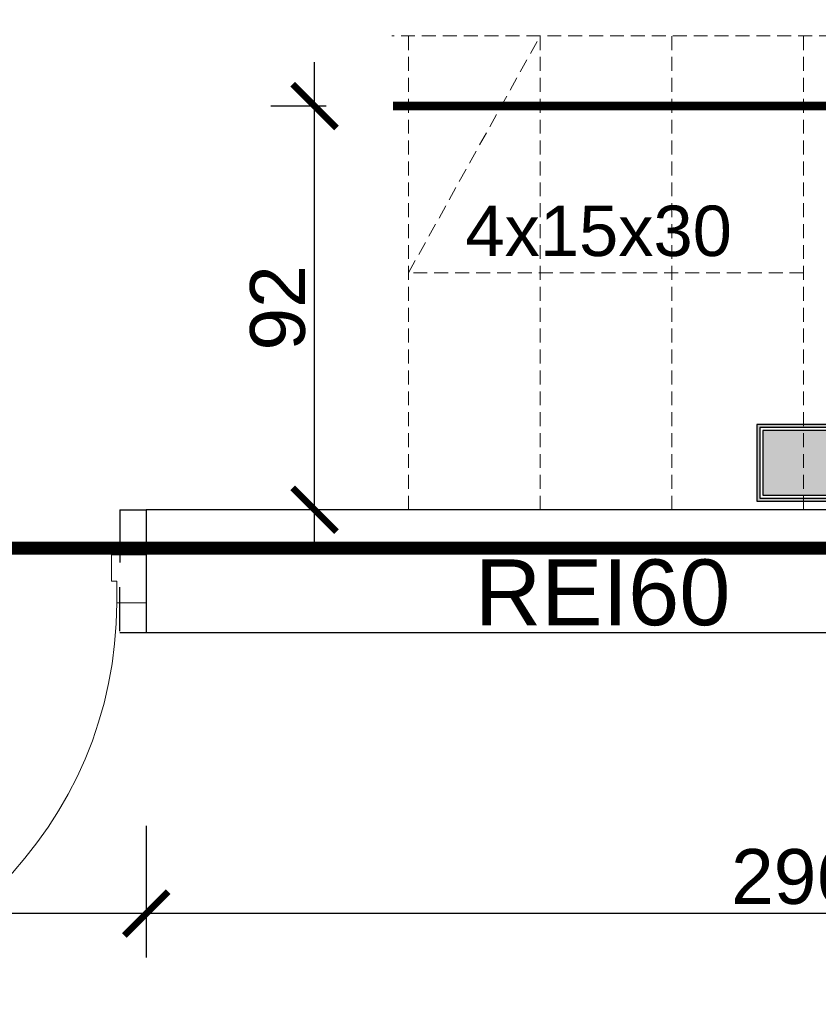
# Model space of a CAD drawing. Header units: millimetres. Extents: x 2709036 to 2756280, y 168165 to 192362.
# Tile 108 of 192: x 2721524 to 2721706, y 186011 to 186235. Entities that reach past the tile are written whole.
import ezdxf

# ---------------------------------------------------------------- set-up
doc = ezdxf.new("R2010")
doc.units = ezdxf.units.MM
doc.header["$MEASUREMENT"] = 0
for name, pattern in [('ACAD_ISO03W100', [30, 12, -18]), ('HIDDEN2', [4.7625, 3.175, -1.5875]), ('UKRYTE', [9.525, 6.35, -3.175])]:
    doc.linetypes.add(name, pattern=pattern)
for name, color, linetype, lineweight in [('__MAZ_EKSP_PROJ', 3, 'Continuous', 0), ('__MAZ_LIKWIDACJE', 6, 'ACAD_ISO03W100', 30), ('__MAZ_SCHODY', 7, 'Continuous', 0), ('__MAZ_STOLARKA DRZWIOWA NOWA', 7, 'Continuous', 9), ('__MAZ_WYMIARY', 7, 'Continuous', 9), ('__MAZ_ŚCIANY ISTNIEJĄCE', 7, 'Continuous', 30), ('SCHODY_POR.', 7, 'UKRYTE', 25)]:
    doc.layers.add(name, color=color, linetype=linetype, lineweight=lineweight)
doc.layers.add('D+H Urządzenia', color=30, linetype='Continuous')
doc.styles.add('Arial', font='arial.ttf')
doc.styles.add('Dimensions', font='arial.ttf')
doc.styles.get("Standard").update_dxf_attribs({"font": 'arial.ttf'})
doc.styles.add('styl1', font='arial.ttf')
doc.dimstyles.new('100', dxfattribs={"dimtxt": 10, "dimasz": 10, "dimexe": 18, "dimexo": 15, "dimgap": 9, "dimtad": 1, "dimdec": 1, "dimrnd": 0.5, "dimdsep": 46, "dimtxsty": 'Dimensions', "dimblk": 'ARCHTICK', "dimcen": 9, "dimdle": 10, "dimadec": 1, "dimazin": 2, "dimtfac": 1, "dimtdec": 4, "dimtofl": 0, "dimtmove": 2, "dimatfit": 3, "dimfxl": 1, "dimtolj": 1, "dimtzin": 0, "dimarcsym": 0})

# ---------------------------------------------------------------- blocks, each defined once
blk = doc.blocks.new('_ArchTick')
at = {"color": 0, "linetype": 'ByBlock', "const_width": 0.15}
blk.add_lwpolyline([(-0.5, -0.5), (0.5, 0.5)], dxfattribs=at)
blk = doc.blocks.new('*D21')
at = {"layer": '__MAZ_WYMIARY', "color": 0, "lineweight": -2}
for p, q in [((2721591.19, 186113.55), (2721591.19, 186225.55)), ((2721593.79, 186215.55), (2721581.19, 186215.55)), ((2721593.44, 186123.55), (2721581.19, 186123.55))]:
    blk.add_line(p, q, dxfattribs=at)
at = {"layer": 'Defpoints', "color": 0, "lineweight": 30}
for p in [(2721591.19, 186215.55), (2721608.79, 186215.55), (2721608.44, 186123.55)]:
    blk.add_point(p, dxfattribs=at)
at = {"layer": '__MAZ_WYMIARY', "color": 0, "lineweight": -2, "xscale": 10, "yscale": 10, "zscale": 10}
for p, rotation in [((2721591.19, 186215.55), 90), ((2721591.19, 186123.55), 270)]:
    blk.add_blockref('_ArchTick', p, dxfattribs=dict(at, rotation=rotation))
at = {"layer": '__MAZ_WYMIARY', "color": 0, "lineweight": 5, "insert": (2721582.81, 186169.55), "char_height": 12.5, "attachment_point": 5, "rotation": 90, "style": 'Arial'}
blk.add_mtext('\\A1;92', dxfattribs=at)
blk = doc.blocks.new('*D349')
at = {"layer": '__MAZ_WYMIARY', "color": 0, "lineweight": -2}
for p, q in [((2721591.19, 186113.55), (2721591.19, 186225.55)), ((2721593.79, 186215.55), (2721581.19, 186215.55)), ((2721593.44, 186123.55), (2721581.19, 186123.55))]:
    blk.add_line(p, q, dxfattribs=at)
at = {"layer": 'Defpoints', "color": 0, "lineweight": 30}
for p in [(2721591.19, 186215.55), (2721608.79, 186215.55), (2721608.44, 186123.55)]:
    blk.add_point(p, dxfattribs=at)
at = {"layer": '__MAZ_WYMIARY', "color": 0, "lineweight": -2, "xscale": 10, "yscale": 10, "zscale": 10}
for p, rotation in [((2721591.19, 186215.55), 90), ((2721591.19, 186123.55), 270)]:
    blk.add_blockref('_ArchTick', p, dxfattribs=dict(at, rotation=rotation))
at = {"layer": '__MAZ_WYMIARY', "color": 0, "lineweight": 5, "insert": (2721582.81, 186169.55), "char_height": 12.5, "attachment_point": 5, "rotation": 90, "style": 'Arial'}
blk.add_mtext('\\A1;92', dxfattribs=at)
blk = doc.blocks.new('*D686')
at = {"layer": '__MAZ_WYMIARY', "color": 0, "lineweight": -2}
for p, q in [((2721552.84, 186051.5), (2721552.84, 186021.5)), ((2721848.43, 186051.5), (2721848.43, 186021.5)), ((2721858.43, 186031.5), (2721542.84, 186031.5))]:
    blk.add_line(p, q, dxfattribs=at)
at = {"layer": 'Defpoints', "color": 0, "lineweight": 30}
for p in [(2721552.84, 186095.57), (2721848.43, 186095.55), (2721552.84, 186031.5)]:
    blk.add_point(p, dxfattribs=at)
at = {"layer": '__MAZ_WYMIARY', "color": 0, "lineweight": -2, "xscale": 10, "yscale": 10, "zscale": 10, "rotation": 180}
blk.add_blockref('_ArchTick', (2721552.84, 186031.5), dxfattribs=at)
at = {"layer": '__MAZ_WYMIARY', "color": 0, "lineweight": -2, "xscale": 10, "yscale": 10, "zscale": 10}
blk.add_blockref('_ArchTick', (2721848.43, 186031.5), dxfattribs=at)
at = {"layer": '__MAZ_WYMIARY', "color": 0, "lineweight": 5, "insert": (2721700.64, 186039.88), "char_height": 12.5, "attachment_point": 5, "style": 'Arial'}
blk.add_mtext('\\A1;296', dxfattribs=at)
blk = doc.blocks.new('*D687')
at = {"layer": '__MAZ_WYMIARY', "color": 0, "lineweight": -2}
for p, q in [((2721447.72, 186051.5), (2721447.72, 186021.5)), ((2721552.84, 186051.5), (2721552.84, 186021.5)), ((2721562.84, 186031.5), (2721437.72, 186031.5))]:
    blk.add_line(p, q, dxfattribs=at)
at = {"layer": 'Defpoints', "color": 0, "lineweight": 30}
for p in [(2721447.72, 186095.66), (2721552.84, 186095.53), (2721447.72, 186031.5)]:
    blk.add_point(p, dxfattribs=at)
at = {"layer": '__MAZ_WYMIARY', "color": 0, "lineweight": -2, "xscale": 10, "yscale": 10, "zscale": 10, "rotation": 180}
blk.add_blockref('_ArchTick', (2721447.72, 186031.5), dxfattribs=at)
at = {"layer": '__MAZ_WYMIARY', "color": 0, "lineweight": -2, "xscale": 10, "yscale": 10, "zscale": 10}
blk.add_blockref('_ArchTick', (2721552.84, 186031.5), dxfattribs=at)
at = {"layer": '__MAZ_WYMIARY', "color": 0, "lineweight": 5, "insert": (2721500.28, 186039.88), "char_height": 12.5, "attachment_point": 5, "style": 'Arial'}
blk.add_mtext('\\A1;105', dxfattribs=at)
blk = doc.blocks.new('90')
at = {"color": 0, "linetype": 'Continuous', "lineweight": 5}
for p, q in [((30102.84, -38884.85), (30102.84, -38878.44)), ((30113.27, -38878.44), (30113.27, -38885.98)), ((30107.55, -38884.85), (30102.84, -38884.85)), ((30107.55, -38885.98), (30107.55, -38884.85)), ((30113.27, -38885.98), (30107.55, -38885.98)), ((30015.67, -38967.31), (30015.67, -38972.02)), ((30102.84, -38967.31), (30015.67, -38967.31)), ((30015.67, -38967.31), (30015.67, -38972.02)), ((30102.84, -38972.02), (30102.84, -38967.31)), ((30015.67, -38972.02), (30102.84, -38972.02)), ((30102.84, -38978.44), (30102.84, -38972.02)), ((30102.84, -38972.02), (30107.55, -38972.02)), ((30107.55, -38972.02), (30107.55, -38970.89)), ((30107.55, -38970.89), (30113.27, -38970.89)), ((30113.27, -38970.89), (30113.27, -38978.44))]:
    blk.add_line(p, q, dxfattribs=at)
blk.add_arc((30102.84, -38972.02), 87.17, 90, 180, dxfattribs=at)
blk = doc.blocks.new('_pip')
at = {"layer": 'D+H Urządzenia'}
h = blk.add_hatch(color=1, dxfattribs=at)
h.dxf.hatch_style = 1
h.paths.add_polyline_path([(12.45, 11.21), (-8.55, 11.21), (-8.55, -9.79), (12.45, -9.79)], flags=0)
h.paths.add_polyline_path([(14.45, 13.21), (-10.55, 13.21), (-10.55, -11.79), (14.45, -11.79)])
h.paths.add_polyline_path([(13.45, -10.79), (-9.55, -10.79), (-9.55, 12.21), (13.45, 12.21)], flags=16)
h.paths.add_polyline_path([(12.45, -9.79), (-8.55, -9.79), (-8.55, 11.21), (12.45, 11.21)], flags=0)
h = blk.add_hatch(color=1, dxfattribs=at)
h.dxf.hatch_style = 1
h.paths.add_polyline_path([(12.45, 11.21), (-8.55, 11.21), (-8.55, -9.79), (12.45, -9.79)])
at = {"layer": 'D+H Urządzenia', "color": 1}
for points in [[(-10.55, -11.79), (14.45, -11.79), (14.45, 13.21), (-10.55, 13.21)], [(-9.55, -10.79), (13.45, -10.79), (13.45, 12.21), (-9.55, 12.21)], [(-8.55, -9.79), (12.45, -9.79), (12.45, 11.21), (-8.55, 11.21)]]:
    blk.add_lwpolyline(points, close=True, dxfattribs=at)

msp = doc.modelspace()

# ---------------------------------------------------------------- linework, layer by layer
at = {"layer": '__MAZ_EKSP_PROJ', "linetype": 'ACAD_ISO03W100', "const_width": 3}
msp.add_lwpolyline([(2721912.3, 186114.78), (2721317.82, 186114.78), (2721317.82, 186389.11), (2721912.3, 186389.11)], dxfattribs=at)
at = {"layer": '__MAZ_LIKWIDACJE', "color": 252}
for p, q in [((2721546.79, 186123.55), (2721546.79, 186095.55)), ((2721546.79, 186123.55), (2721552.83, 186123.55)), ((2721546.81, 186095.9), (2721546.77, 186105.9)), ((2721546.79, 186095.55), (2721552.83, 186095.55))]:
    msp.add_line(p, q, dxfattribs=at)
at = {"layer": '__MAZ_SCHODY', "color": 252, "linetype": 'HIDDEN2', "lineweight": 5}
for p, q in [((2721612.59, 186123.55), (2721612.59, 186231.55)), ((2721642.59, 186123.55), (2721642.59, 186231.55)), ((2721672.59, 186123.55), (2721672.59, 186231.55)), ((2721702.59, 186123.55), (2721702.59, 186231.55))]:
    msp.add_line(p, q, dxfattribs=at)
for points in [[(2721324.3, 186258.55), (2721709.3, 186258.55), (2721709.3, 186231.55), (2721608.79, 186231.55)], [(2721702.59, 186177.55), (2721612.59, 186177.55), (2721642.59, 186231.55)]]:
    msp.add_lwpolyline(points, dxfattribs=at)
at = {"layer": '__MAZ_ŚCIANY ISTNIEJĄCE', "color": 252, "ltscale": 15}
for p, q in [((2721848.3, 186123.55), (2721552.83, 186123.55)), ((2721552.83, 186123.55), (2721552.83, 186095.55)), ((2721552.81, 186105.92), (2721552.84, 186095.92)), ((2721552.83, 186095.55), (2721848.3, 186095.55))]:
    msp.add_line(p, q, dxfattribs=at)
at = {"layer": 'SCHODY_POR.', "color": 252, "ltscale": 15, "const_width": 2}
msp.add_lwpolyline([(2721324.3, 186278.55), (2721726.71, 186278.55), (2721726.71, 186215.55), (2721609.08, 186215.55)], dxfattribs=at)

# ---------------------------------------------------------------- block references
at = {"layer": '__MAZ_STOLARKA DRZWIOWA NOWA', "color": 252, "lineweight": -2, "xscale": -1.049876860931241, "yscale": 1.049876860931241, "zscale": 1.049876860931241, "rotation": 270.0000000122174}
msp.add_blockref('90', (2762370.4, 154498.09), dxfattribs=at)
at = {"layer": 'D+H Urządzenia', "xscale": 0.7000000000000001, "yscale": 0.7000000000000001, "zscale": 0.7000000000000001}
msp.add_blockref('_pip', (2721699.3, 186133.73), dxfattribs=at)

# ---------------------------------------------------------------- texts
at = {"layer": '__MAZ_EKSP_PROJ', "linetype": 'ACAD_ISO03W100', "insert": (2721685.92, 186112.23), "char_height": 15, "attachment_point": 3}
msp.add_mtext_dynamic_manual_height_columns('REI60', width=617.9803, gutter_width=12.5, heights=[61.2], dxfattribs=at)
at = {"layer": '__MAZ_SCHODY', "color": 252, "linetype": 'HIDDEN2', "lineweight": 5, "style": 'styl1'}
msp.add_text('4x15x30', height=11.5, dxfattribs=at).set_placement((2721625.53, 186181.37))

# ---------------------------------------------------------------- dimensions: what is measured, and where the dimension line sits
at = {"layer": '__MAZ_WYMIARY', "color": 252, "lineweight": 5}
for picture in ['*D21', '*D349']:
    dim = msp.add_linear_dim(base=(2721591.19, 186215.55), p1=(2721608.44, 186123.55), p2=(2721608.79, 186215.55), angle=90, dimstyle='100', override={"dimtxt": 12.5, "dimexe": 10, "dimgap": 2, "dimdec": 0, "dimtxsty": 'Arial', "dimtmove": 1, "dimfxl": 20, "dimfxlon": 1}, dxfattribs=at)
    dim.commit()
    dim.dimension.update_dxf_attribs({"geometry": picture, "text_midpoint": (2721582.81, 186169.55)})
for base, p1, p2, picture, middle in [((2721447.72, 186031.5), (2721552.84, 186095.53), (2721447.72, 186095.66), '*D687', (2721500.28, 186039.88)), ((2721552.84, 186031.5), (2721848.43, 186095.55), (2721552.84, 186095.57), '*D686', (2721700.64, 186039.88))]:
    dim = msp.add_linear_dim(base=base, p1=p1, p2=p2, dimstyle='100', override={"dimtxt": 12.5, "dimexe": 10, "dimgap": 2, "dimdec": 0, "dimtxsty": 'Arial', "dimtmove": 1, "dimfxl": 20, "dimfxlon": 1}, dxfattribs=at)
    dim.commit()
    dim.dimension.update_dxf_attribs({"geometry": picture, "text_midpoint": middle})

doc.saveas('drawing.dxf')
